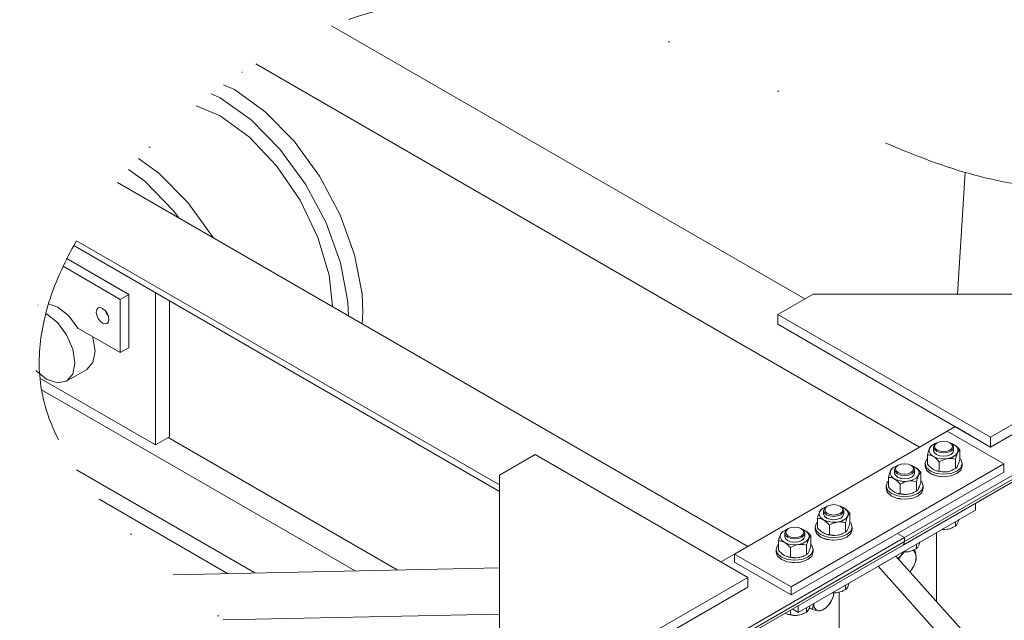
# Model space of a CAD drawing. Header units: millimetres. Extents: x -1413 to 6997, y -739331 to -733391.
# Tile 11 of 47: x 1162 to 2144, y -734498 to -733899. Entities that reach past the tile are written whole.
import ezdxf

# ---------------------------------------------------------------- set-up
doc = ezdxf.new("R2010")
doc.units = ezdxf.units.MM
doc.header["$MEASUREMENT"] = 0
doc.linetypes.add('DGN Style 6', pattern=[565.640967, 0.297393, -118.957091, 208.174909, -118.957091, 0.297393, -118.957091])
doc.layers.add('ENG STEEL', color=5, linetype='Continuous', lineweight=0)
doc.layers.add('Side Slip Cradle Stbd', color=7, linetype='Continuous', lineweight=0)

# ---------------------------------------------------------------- blocks, each defined once
blk = doc.blocks.new('*U59')
at = {"color": 7, "linetype": 'Continuous', "lineweight": 0}
for p, q in [((-773.46, 1917.01), (-755.78, 1927.21)), ((-755.78, 1927.21), (-670.57, 1832.14)), ((-688.25, 1821.93), (-773.46, 1917.01)), ((-812.35, 1891.11), (-812.35, 1774.11))]:
    blk.add_line(p, q, dxfattribs=at)
at = {"color": 7, "linetype": 'Continuous', "lineweight": 0, "flags": 128}
blk.add_lwpolyline([(-812.35, 1832.13), (-812.35, 1871.35), (-812.35, 1872.66), (-812.35, 1873.7), (-812.35, 1874.34), (-812.35, 1879.24), (-812.35, 1884.14), (-812.35, 1884.78), (-812.35, 1885.82), (-812.35, 1887.13), (-812.35, 1888.4), (-812.35, 1889.29), (-812.35, 1891.11)], dxfattribs=at)
at = {"color": 1, "linetype": 'DGN Style 6', "lineweight": 0}
blk.add_spline([(-101.84, 1997.37), (-300.02, 2340.61), (-550.42, 2295.62), (-905.48, 2406.73), (-1276.44, 2470.14), (-1608.31, 2096.79), (-1372.14, 1811.15), (-1123.01, 1398.13)], degree=3, dxfattribs=at)
at = {"layer": 'ENG STEEL', "color": 252, "linetype": 'Continuous', "lineweight": 0}
for p, q in [((-722.08, 2034.71), (-722.81, 2032.9)), ((-722.08, 2034.71), (-722.52, 2031.82)), ((-722.08, 2034.71), (-719.96, 2037.33)), ((-720.72, 2036.87), (-719.91, 2037.55)), ((-719.91, 2037.55), (-717.75, 2038.61)), ((-715.36, 2039.68), (-716.36, 2039.41)), ((-711.5, 2041.42), (-708.05, 2041.82)), ((-698.05, 2035.8), (-698.82, 2033.59)), ((-694.03, 2030.37), (-693.59, 2033.25)), ((-693.95, 2035.45), (-691.86, 2033.21)), ((-691.86, 2033.21), (-691.86, 2023.81)), ((-724.25, 2028.2), (-724.25, 2018.8)), ((-722.72, 2028.11), (-724.25, 2028.2)), ((-714.6, 2023.7), (-714.48, 2023.59)), ((-712.39, 2021.35), (-714.48, 2023.59)), ((-712.39, 2021.35), (-709.38, 2022.89)), ((-704.3, 2024.44), (-709.29, 2024.19)), ((-704.3, 2024.44), (-699.75, 2025.66)), ((-701.56, 2024.64), (-704.3, 2024.44)), ((-698.82, 2030.33), (-700.98, 2028.46)), ((-698.05, 2032.54), (-698.09, 2032.42)), ((-696.2, 2014.46), (-696.2, 2023.86)), ((-694.3, 2029.75), (-694.03, 2030.37)), ((-694.03, 2030.37), (-693.3, 2031.73)), ((-692.66, 2021.08), (-691.86, 2023.81)), ((-690.96, 2023.56), (-691.86, 2024.34)), ((-760.97, 2012.25), (-758.86, 2014.88)), ((-759.61, 2014.42), (-758.8, 2015.09)), ((-758.8, 2015.09), (-756.64, 2016.16)), ((-754.25, 2017.23), (-755.25, 2016.96)), ((-750.39, 2018.97), (-746.95, 2019.36)), ((-736.95, 2013.35), (-737.71, 2011.14)), ((-732.84, 2012.99), (-730.75, 2010.76)), ((-718.53, 2013.67), (-718.32, 2013.55)), ((-718.32, 2013.55), (-718.32, 2013.55)), ((-718.32, 2013.55), (-718.32, 2013.55)), ((-712.39, 2021.35), (-712.39, 2011.96)), ((-699.75, 2012.6), (-698.36, 2013.4)), ((-699.19, 2012.99), (-696.2, 2014.46)), ((-699.19, 2012.99), (-699.18, 2012.99)), ((-696.2, 2014.46), (-695.39, 2015.14)), ((-763.14, 2005.74), (-763.14, 1996.35)), ((-761.61, 2005.65), (-763.14, 2005.74)), ((-760.97, 2012.25), (-761.7, 2010.45)), ((-760.97, 2012.25), (-761.41, 2009.37)), ((-743.19, 2001.99), (-738.64, 2003.21)), ((-737.71, 2007.87), (-739.87, 2006)), ((-733.19, 2007.3), (-732.92, 2007.91)), ((-732.92, 2007.91), (-732.48, 2010.8)), ((-732.92, 2007.91), (-732.19, 2009.27)), ((-730.75, 2010.76), (-730.75, 2001.36)), ((-714.48, 2012.13), (-712.39, 2011.96)), ((-714.22, 2011.89), (-714.22, 2011.88)), ((-709.18, 2011.32), (-706.36, 2011.19)), ((-699.75, 2012.6), (-701.56, 2012.02)), ((-700.97, 2007.16), (-694.97, 2009.47)), ((-753.5, 2001.25), (-753.37, 2001.14)), ((-751.28, 1998.9), (-753.37, 2001.14)), ((-751.28, 1998.9), (-748.27, 2000.43)), ((-751.28, 1998.9), (-751.28, 1989.5)), ((-743.19, 2001.99), (-748.18, 2001.73)), ((-740.45, 2002.19), (-743.19, 2001.99)), ((-735.09, 1992.01), (-735.09, 2001.41)), ((-731.55, 1998.63), (-730.75, 2001.36)), ((-729.85, 2001.11), (-730.75, 2001.88)), ((-757.42, 1991.21), (-757.21, 1991.09)), ((-757.21, 1991.09), (-757.21, 1991.09)), ((-757.21, 1991.09), (-757.21, 1991.09)), ((-753.37, 1989.68), (-751.28, 1989.5)), ((-753.11, 1989.43), (-753.11, 1989.43)), ((-748.07, 1988.87), (-745.25, 1988.73)), ((-738.64, 1990.14), (-740.45, 1989.57)), ((-739.87, 1984.7), (-733.86, 1987.02)), ((-738.64, 1990.14), (-737.25, 1990.95)), ((-738.08, 1990.54), (-735.09, 1992.01)), ((-738.08, 1990.54), (-738.08, 1990.54)), ((-735.09, 1992.01), (-734.28, 1992.69)), ((-831.68, 1971.43), (-829.57, 1974.05)), ((-826.84, 1975.62), (-829.51, 1974.27)), ((-825.96, 1976.14), (-824.96, 1976.4)), ((-814.21, 1978.14), (-811.29, 1977.02)), ((-833.04, 1967.73), (-833.85, 1964.92)), ((-833.85, 1964.92), (-833.85, 1955.52)), ((-832.32, 1964.83), (-833.85, 1964.92)), ((-832.99, 1967.91), (-833.04, 1967.73)), ((-831.65, 1964.68), (-832.32, 1964.83)), ((-832.12, 1968.55), (-831.68, 1971.43)), ((-830.8, 1965.7), (-832.12, 1968.55)), ((-831.68, 1971.43), (-830.95, 1972.79)), ((-813.83, 1963.93), (-810.58, 1965.18)), ((-807.66, 1972.53), (-808.42, 1970.32)), ((-807.7, 1969.14), (-808.42, 1967.05)), ((-803.63, 1967.09), (-805.75, 1964.47)), ((-804.37, 1965.28), (-803.63, 1967.09)), ((-803.67, 1972.28), (-803.55, 1972.17)), ((-803.63, 1967.09), (-803.19, 1969.97)), ((-803.55, 1972.17), (-801.46, 1969.93)), ((-801.46, 1969.93), (-802.27, 1969.25)), ((-801.46, 1969.93), (-801.46, 1960.53)), ((-832.32, 1953.85), (-833.85, 1955.52)), ((-824.08, 1960.31), (-821.99, 1958.08)), ((-821.99, 1958.08), (-821.99, 1948.68)), ((-813.9, 1961.16), (-818.89, 1960.91)), ((-813.9, 1961.16), (-816.64, 1960.51)), ((-812.88, 1961.29), (-813.9, 1961.16)), ((-805.8, 1951.18), (-805.8, 1960.58)), ((-802.32, 1957.54), (-803.08, 1955.35)), ((-702.23, 1954.47), (-699.41, 1955.47)), ((-699.22, 1955.57), (-699.41, 1955.47)), ((-696.2, 1957.11), (-696.2, 1961.61)), ((-695.4, 1957.82), (-696.2, 1957.11)), ((-692.67, 1963.65), (-692.67, 1963.65)), ((-871.93, 1945.27), (-872.74, 1942.47)), ((-871.88, 1945.46), (-871.93, 1945.27)), ((-871.01, 1946.09), (-870.57, 1948.98)), ((-869.69, 1943.25), (-871.01, 1946.09)), ((-870.57, 1948.98), (-868.46, 1951.6)), ((-870.57, 1948.98), (-869.84, 1950.33)), ((-865.73, 1953.17), (-868.4, 1951.82)), ((-864.85, 1953.68), (-863.85, 1953.95)), ((-859.99, 1946.09), (-862.91, 1947.21)), ((-846.55, 1950.07), (-847.31, 1947.86)), ((-846.59, 1946.69), (-847.31, 1944.6)), ((-842.52, 1944.64), (-844.64, 1942.01)), ((-843.26, 1942.83), (-842.52, 1944.64)), ((-842.56, 1949.83), (-842.44, 1949.72)), ((-842.52, 1944.64), (-842.08, 1947.52)), ((-842.44, 1949.72), (-840.35, 1947.48)), ((-840.35, 1947.48), (-841.16, 1946.8)), ((-840.35, 1947.48), (-840.35, 1938.08)), ((-824.74, 1946.33), (-830.74, 1948.64)), ((-826.13, 1949.41), (-827.92, 1950.27)), ((-827.92, 1950.27), (-827.92, 1950.27)), ((-819.01, 1948.13), (-821.99, 1948.68)), ((-818.89, 1947.84), (-818.89, 1947.84)), ((-813.9, 1948.1), (-813.9, 1948.1)), ((-808.46, 1949.83), (-809.35, 1949.32)), ((-805.8, 1951.18), (-808.82, 1949.65)), ((-808.82, 1949.65), (-808.82, 1949.65)), ((-805, 1951.9), (-805.8, 1951.18)), ((-805, 1951.9), (-805, 1951.9)), ((-800.56, 1949.66), (-804.57, 1946.19)), ((-704.3, 1954.02), (-707.04, 1953.82)), ((-872.74, 1942.47), (-872.74, 1933.07)), ((-871.22, 1942.38), (-872.74, 1942.47)), ((-870.54, 1942.22), (-871.22, 1942.38)), ((-862.97, 1937.86), (-860.89, 1935.62)), ((-860.89, 1935.62), (-860.89, 1926.23)), ((-852.79, 1938.71), (-857.78, 1938.45)), ((-852.79, 1938.71), (-855.53, 1938.06)), ((-851.77, 1938.83), (-852.79, 1938.71)), ((-852.72, 1941.47), (-849.48, 1942.72)), ((-844.69, 1928.73), (-844.69, 1938.13)), ((-841.21, 1935.09), (-841.97, 1932.89)), ((-735.09, 1934.65), (-735.09, 1939.16)), ((-732.92, 1937.5), (-733.65, 1936.14)), ((-731.56, 1941.2), (-731.61, 1941.01)), ((-731.56, 1941.2), (-731.56, 1941.2)), ((-871.22, 1931.4), (-872.74, 1933.07)), ((-863.63, 1923.87), (-869.63, 1926.19)), ((-865.02, 1926.96), (-866.81, 1927.81)), ((-866.81, 1927.81), (-866.81, 1927.81)), ((-857.9, 1925.68), (-860.89, 1926.23)), ((-857.78, 1925.39), (-857.78, 1925.39)), ((-852.79, 1925.64), (-852.8, 1925.64)), ((-847.35, 1927.38), (-848.24, 1926.86)), ((-844.69, 1928.73), (-847.71, 1927.2)), ((-847.71, 1927.2), (-847.71, 1927.2)), ((-843.89, 1929.45), (-844.69, 1928.73)), ((-843.89, 1929.45), (-843.89, 1929.45)), ((-839.45, 1927.2), (-843.47, 1923.74)), ((-750.75, 1927.62), (-747.42, 1930.95)), ((-747.42, 1930.95), (-746.72, 1931.35)), ((-743.19, 1931.57), (-745.93, 1931.37)), ((-741.12, 1932.02), (-738.3, 1933.02)), ((-738.11, 1933.12), (-738.3, 1933.02)), ((-736.86, 1933.76), (-736.25, 1931.85)), ((-736.25, 1931.85), (-736.05, 1930.95)), ((-735.35, 1926.25), (-735.96, 1929.92)), ((-735.96, 1921.86), (-735.35, 1926.25)), ((-740.48, 1913.02), (-737.76, 1917.21)), ((-741.84, 1911.66), (-740.48, 1913.02)), ((-740.48, 1913.02), (-741.8, 1911.61)), ((-805.8, 1898.34), (-805.8, 1893.83)), ((-803.63, 1896.67), (-803.9, 1896.11)), ((-818.98, 1890.72), (-818.98, 1890.73)), ((-817.9, 1887.52), (-817.48, 1890.52)), ((-805.8, 1893.83), (-808.79, 1892.36)), ((-808.79, 1892.36), (-808.79, 1892.36)), ((-844.69, 1875.88), (-844.69, 1871.38)), ((-841.96, 1875.6), (-839.41, 1874.12)), ((-839.41, 1874.12), (-838.52, 1876.02)), ((-838.52, 1876.02), (-838.48, 1876.14)), ((-863.08, 1869.11), (-864.66, 1869.48)), ((-862.71, 1868.8), (-862.71, 1868.8)), ((-862.41, 1868.96), (-860.89, 1868.87)), ((-860.89, 1873.33), (-860.89, 1868.87)), ((-857.87, 1868.27), (-860.89, 1868.87)), ((-844.69, 1871.38), (-847.68, 1869.91)), ((-847.68, 1869.91), (-847.68, 1869.91)), ((-842.52, 1874.22), (-842.79, 1873.66)), ((-835.41, 1873.8), (-832.69, 1872.75)), ((-832.69, 1872.75), (-833.36, 1872.82)), ((-832.69, 1872.75), (-829.36, 1873.26)), ((-829.14, 1873.2), (-830.16, 1872.87)), ((-830.16, 1872.87), (-830.16, 1872.87)), ((-826.64, 1874.84), (-829.14, 1873.2))]:
    blk.add_line(p, q, dxfattribs=at)
at = {"layer": 'ENG STEEL', "color": 252, "linetype": 'Continuous', "lineweight": 0, "flags": 128}
for points in [[(-724.25, 2028.2), (-723.45, 2030.93), (-723.21, 2031.75), (-722.81, 2032.9)], [(-720.71, 2036.87), (-720.72, 2036.87), (-720.77, 2036.83), (-721.52, 2035.77), (-721.81, 2035.26), (-722.08, 2034.71)], [(-715.27, 2039.76), (-716.36, 2039.41), (-719.96, 2037.33), (-720.72, 2036.87)], [(-711.5, 2041.42), (-714.42, 2040.29), (-715.13, 2039.89), (-717.29, 2038.01), (-718.05, 2035.8), (-718.05, 2032.54)], [(-718.05, 2035.8), (-717.29, 2033.59), (-715.13, 2031.72), (-711.88, 2030.47), (-708.05, 2030.03), (-704.23, 2030.47), (-700.98, 2031.72), (-698.82, 2033.59)], [(-714.42, 2040.29), (-716.37, 2038.61), (-717.05, 2036.62), (-716.37, 2034.63), (-714.42, 2032.95), (-711.5, 2031.82), (-708.05, 2031.42), (-704.61, 2031.82), (-701.69, 2032.95), (-699.74, 2034.63), (-699.05, 2036.62), (-699.74, 2038.61), (-701.69, 2040.29)], [(-698.05, 2032.54), (-698.05, 2035.8), (-698.82, 2038.01), (-700.98, 2039.89), (-701.69, 2040.29), (-704.61, 2041.42), (-708.05, 2041.82)], [(-693.95, 2035.45), (-694.07, 2035.55), (-696, 2037.25), (-697.79, 2038.46), (-697.99, 2038.58), (-699.94, 2039.45), (-700.84, 2039.76)], [(-700.71, 2039.65), (-697.79, 2038.46), (-694.91, 2036.1), (-693.59, 2033.25)], [(-691.86, 2033.21), (-692.66, 2032.49), (-692.9, 2032.28), (-693.3, 2031.73)], [(-724.25, 2024.34), (-725.15, 2023.56), (-726.55, 2019.47), (-726.55, 2017.02), (-725.15, 2012.94), (-721.14, 2009.47), (-715.13, 2007.16), (-708.05, 2006.34), (-700.97, 2007.16)], [(-722.72, 2028.11), (-722.05, 2027.96), (-720.61, 2027.64), (-718.53, 2026.73), (-718.32, 2026.61), (-721.2, 2028.98), (-722.52, 2031.82)], [(-714.6, 2023.7), (-716.22, 2025.15), (-718.32, 2026.61), (-714.22, 2024.95), (-709.29, 2024.19)], [(-718.05, 2032.54), (-718.05, 2032.54), (-717.29, 2030.33), (-715.13, 2028.46), (-711.88, 2027.2), (-708.05, 2026.76), (-704.23, 2027.2), (-700.98, 2028.46)], [(-698.09, 2032.42), (-698.82, 2030.33), (-698.93, 2030.23), (-700.98, 2028.46), (-701.15, 2028.39), (-704.23, 2027.2), (-704.43, 2027.18), (-708.05, 2026.76), (-708.25, 2026.79), (-711.88, 2027.2), (-712.05, 2027.27), (-715.13, 2028.46), (-715.24, 2028.55), (-717.29, 2030.33), (-717.33, 2030.44), (-718.05, 2032.54), (-718.05, 2032.54)], [(-704.3, 2024.44), (-705.31, 2024.25), (-706.36, 2023.99), (-709.18, 2022.99), (-709.38, 2022.89)], [(-694.3, 2029.75), (-694.58, 2029.05), (-695.34, 2026.85), (-695.39, 2026.67), (-696.2, 2023.86), (-699.19, 2024.41), (-700.09, 2024.57), (-701.56, 2024.64)], [(-694.03, 2030.37), (-696.14, 2027.74), (-699.75, 2025.66)], [(-698.82, 2030.33), (-698.05, 2032.54), (-698.05, 2032.54)], [(-694.97, 2009.47), (-690.96, 2012.94), (-689.55, 2017.02), (-689.55, 2019.47), (-690.96, 2023.56)], [(-759.6, 2014.42), (-759.61, 2014.42), (-759.66, 2014.37), (-760.42, 2013.32), (-760.7, 2012.81), (-760.97, 2012.25)], [(-754.17, 2017.3), (-755.25, 2016.96), (-758.86, 2014.88), (-759.61, 2014.42)], [(-750.39, 2018.97), (-753.31, 2017.84), (-754.02, 2017.43), (-756.18, 2015.56), (-756.95, 2013.35), (-756.95, 2010.08)], [(-756.95, 2013.35), (-756.18, 2011.14), (-754.02, 2009.27), (-750.77, 2008.02), (-746.95, 2007.58), (-743.12, 2008.02), (-739.87, 2009.27), (-737.71, 2011.14)], [(-753.31, 2017.84), (-755.26, 2016.15), (-755.95, 2014.17), (-755.26, 2012.18), (-753.31, 2010.49), (-750.39, 2009.37), (-746.95, 2008.97), (-743.5, 2009.37), (-740.58, 2010.49), (-738.63, 2012.18), (-737.95, 2014.17), (-738.63, 2016.15), (-740.58, 2017.84)], [(-736.95, 2010.08), (-736.95, 2013.35), (-737.71, 2015.56), (-739.87, 2017.43), (-740.58, 2017.84), (-743.5, 2018.97), (-746.95, 2019.36)], [(-732.84, 2012.99), (-732.96, 2013.1), (-734.89, 2014.8), (-736.68, 2016.01), (-736.88, 2016.13), (-738.83, 2016.99), (-739.73, 2017.31)], [(-739.6, 2017.19), (-736.68, 2016.01), (-733.8, 2013.64), (-732.48, 2010.8)], [(-726.55, 2019.47), (-725.15, 2015.39), (-721.14, 2011.92), (-715.13, 2009.61), (-708.05, 2008.79), (-700.97, 2009.61), (-694.97, 2011.92), (-690.96, 2015.39), (-689.55, 2019.47)], [(-718.53, 2013.67), (-720.61, 2015.16), (-722.05, 2016.5), (-722.72, 2017.13), (-724.25, 2018.8)], [(-701.56, 2012.02), (-701.56, 2012.02), (-704.3, 2011.38), (-705.31, 2011.25), (-706.36, 2011.19), (-709.29, 2011.12), (-714.22, 2011.88), (-716.22, 2012.58), (-718.32, 2013.55)], [(-699.19, 2012.99), (-700.09, 2012.55), (-701.56, 2012.02)], [(-699.75, 2012.6), (-699.75, 2012.6), (-698.36, 2013.4)], [(-692.66, 2021.08), (-692.9, 2020.26), (-693.3, 2019.11), (-694.03, 2017.3), (-694.3, 2016.75), (-694.58, 2016.24), (-695.34, 2015.18), (-695.39, 2015.14)], [(-763.14, 2005.74), (-762.34, 2008.48), (-762.1, 2009.3), (-761.7, 2010.45)], [(-761.61, 2005.65), (-760.94, 2005.51), (-759.5, 2005.19), (-757.42, 2004.27), (-757.21, 2004.16), (-760.09, 2006.53), (-761.41, 2009.37)], [(-753.5, 2001.25), (-755.11, 2002.7), (-757.21, 2004.16), (-753.11, 2002.49), (-748.18, 2001.73)], [(-756.95, 2010.08), (-756.95, 2010.08), (-756.18, 2007.87), (-754.02, 2006), (-750.77, 2004.75), (-746.95, 2004.31), (-743.12, 2004.75), (-739.87, 2006)], [(-756.95, 2010.08), (-756.95, 2010.08), (-756.22, 2007.99), (-756.18, 2007.87), (-754.13, 2006.1), (-754.02, 2006), (-750.94, 2004.81), (-750.77, 2004.75), (-747.14, 2004.33), (-746.95, 2004.31), (-743.32, 2004.73)], [(-743.32, 2004.73), (-743.12, 2004.75), (-740.04, 2005.94), (-739.87, 2006), (-737.82, 2007.78), (-737.71, 2007.87), (-736.98, 2009.97), (-736.95, 2010.08), (-736.95, 2010.08)], [(-733.19, 2007.3), (-733.47, 2006.59), (-734.23, 2004.4), (-734.28, 2004.21), (-735.09, 2001.41), (-738.08, 2001.95), (-738.98, 2002.12), (-740.45, 2002.19)], [(-732.92, 2007.91), (-735.03, 2005.29), (-738.64, 2003.21)], [(-737.71, 2007.87), (-736.95, 2010.08), (-736.95, 2010.08)], [(-730.75, 2010.76), (-731.55, 2010.04), (-731.79, 2009.82), (-732.19, 2009.27)], [(-714.48, 2012.13), (-714.6, 2012.16), (-716.22, 2012.58)], [(-714.22, 2011.89), (-714.22, 2011.88), (-713.57, 2011.78), (-711.64, 2011.48), (-709.29, 2011.12), (-709.28, 2011.12)], [(-709.18, 2011.32), (-709.38, 2011.36), (-712.39, 2011.96)], [(-763.14, 2001.88), (-764.04, 2001.11), (-765.45, 1997.02), (-765.45, 1994.57), (-764.04, 1990.48), (-760.03, 1987.02), (-754.02, 1984.7), (-746.95, 1983.89), (-739.87, 1984.7)], [(-765.45, 1997.02), (-764.04, 1992.93), (-760.03, 1989.47), (-754.02, 1987.15), (-746.95, 1986.34), (-739.87, 1987.15), (-733.86, 1989.47), (-729.85, 1992.93), (-728.45, 1997.02)], [(-757.42, 1991.21), (-759.5, 1992.7), (-760.94, 1994.05), (-761.61, 1994.68), (-763.14, 1996.35)], [(-743.19, 2001.99), (-744.2, 2001.8), (-745.25, 2001.54), (-748.07, 2000.53), (-748.27, 2000.43)], [(-731.55, 1998.63), (-731.79, 1997.8), (-732.19, 1996.66), (-732.92, 1994.85), (-733.19, 1994.29), (-733.47, 1993.79), (-734.23, 1992.73), (-734.28, 1992.69)], [(-733.86, 1987.02), (-729.85, 1990.48), (-728.45, 1994.57), (-728.45, 1997.02), (-729.85, 2001.11)], [(-740.45, 1989.57), (-740.45, 1989.57), (-743.19, 1988.92), (-744.2, 1988.8), (-745.25, 1988.73), (-748.18, 1988.67), (-753.11, 1989.43), (-755.11, 1990.12), (-757.21, 1991.09)], [(-753.37, 1989.68), (-753.5, 1989.71), (-755.11, 1990.12)], [(-753.11, 1989.43), (-753.11, 1989.43), (-752.46, 1989.33), (-750.53, 1989.03), (-748.18, 1988.67), (-748.18, 1988.67)], [(-748.07, 1988.87), (-748.27, 1988.9), (-751.28, 1989.5)], [(-738.08, 1990.54), (-738.98, 1990.1), (-740.45, 1989.57)], [(-738.65, 1990.14), (-738.64, 1990.14), (-737.25, 1990.95)], [(-830.95, 1972.79), (-830.55, 1973.34), (-830.31, 1973.55), (-829.51, 1974.27)], [(-824.89, 1976.47), (-825.96, 1976.14), (-829.57, 1974.05), (-830.31, 1973.55), (-830.31, 1973.55)], [(-814.21, 1978.14), (-817.66, 1978.54), (-821.1, 1978.14), (-824.02, 1977.02), (-824.73, 1976.61), (-826.89, 1974.73), (-827.66, 1972.53), (-827.66, 1969.26)], [(-824.02, 1977.02), (-825.97, 1975.33), (-826.66, 1973.34), (-825.97, 1971.35), (-824.02, 1969.67), (-821.1, 1968.54), (-817.66, 1968.15), (-814.21, 1968.54), (-811.29, 1969.67), (-809.34, 1971.35), (-808.66, 1973.34), (-809.34, 1975.33), (-811.29, 1977.02)], [(-807.66, 1969.26), (-807.66, 1972.53), (-808.42, 1974.73), (-810.58, 1976.61), (-811.29, 1977.02)], [(-803.67, 1972.28), (-805.29, 1973.73), (-807.39, 1975.19), (-807.59, 1975.3), (-809.68, 1976.22), (-810.44, 1976.48)], [(-810.31, 1976.37), (-807.39, 1975.19), (-804.51, 1972.82), (-803.19, 1969.97)], [(-831.68, 1971.43), (-831.95, 1970.81), (-832.23, 1970.11), (-832.99, 1967.91)], [(-830.8, 1965.7), (-827.92, 1963.33), (-828.13, 1963.45), (-830.07, 1964.32), (-831.65, 1964.68)], [(-827.66, 1972.53), (-826.89, 1970.32), (-824.73, 1968.44), (-821.48, 1967.19), (-817.66, 1966.75), (-813.83, 1967.19), (-810.58, 1968.44), (-808.42, 1970.32)], [(-827.66, 1969.26), (-827.66, 1969.26), (-826.89, 1967.05), (-824.73, 1965.18), (-821.48, 1963.93), (-817.66, 1963.49), (-813.83, 1963.93)], [(-814.03, 1963.9), (-817.66, 1963.49), (-817.85, 1963.51), (-821.48, 1963.93), (-821.65, 1963.99), (-824.73, 1965.18), (-824.84, 1965.27), (-826.89, 1967.05), (-826.93, 1967.16), (-827.66, 1969.26), (-827.66, 1969.26)], [(-808.42, 1967.05), (-808.53, 1966.95), (-810.58, 1965.18), (-810.75, 1965.11), (-813.83, 1963.93), (-814.03, 1963.9)], [(-805.75, 1964.47), (-809.35, 1962.38), (-813.9, 1961.16)], [(-804.37, 1965.28), (-804.76, 1964.14), (-805, 1963.31), (-805.8, 1960.58), (-808.82, 1961.18), (-809.02, 1961.22), (-811.83, 1961.35), (-812.88, 1961.29)], [(-810.58, 1965.18), (-808.42, 1967.05), (-807.66, 1969.26), (-807.66, 1969.26)], [(-807.66, 1969.26), (-807.66, 1969.26), (-807.7, 1969.14)], [(-802.27, 1969.25), (-802.32, 1969.21), (-803.08, 1968.15), (-803.36, 1967.65), (-803.63, 1967.09)], [(-850.18, 1954.56), (-853.1, 1955.69), (-856.55, 1956.08), (-859.99, 1955.69), (-862.91, 1954.56), (-863.62, 1954.15), (-865.79, 1952.28), (-866.55, 1950.07), (-866.55, 1946.81)], [(-862.91, 1954.56), (-864.86, 1952.88), (-865.55, 1950.89), (-864.86, 1948.9), (-862.91, 1947.21)], [(-859.99, 1946.09), (-856.55, 1945.69), (-853.1, 1946.09), (-850.18, 1947.21), (-848.23, 1948.9), (-847.55, 1950.89), (-848.23, 1952.88), (-850.18, 1954.56)], [(-846.55, 1946.81), (-846.55, 1950.07), (-847.31, 1952.28), (-849.48, 1954.15), (-850.18, 1954.56)], [(-833.85, 1961.06), (-834.75, 1960.28), (-836.16, 1956.2), (-836.16, 1953.75), (-834.75, 1949.66), (-830.74, 1946.19), (-824.74, 1943.88), (-817.66, 1943.06), (-810.58, 1943.88), (-804.57, 1946.19)], [(-836.16, 1956.2), (-834.75, 1952.11), (-830.74, 1948.64)], [(-818.89, 1960.91), (-823.82, 1961.67), (-827.92, 1963.33), (-826.13, 1962.12), (-824.21, 1960.42), (-824.08, 1960.31)], [(-824.74, 1946.33), (-817.66, 1945.51), (-810.58, 1946.33), (-804.57, 1948.64), (-800.56, 1952.11), (-799.16, 1956.2)], [(-816.64, 1960.51), (-818.11, 1959.99), (-819.01, 1959.55), (-821.99, 1958.08)], [(-803.08, 1955.35), (-803.36, 1954.64), (-803.63, 1954.03), (-804.37, 1952.67), (-804.76, 1952.12), (-805, 1951.9), (-805, 1951.9)], [(-801.46, 1960.53), (-802.27, 1957.73), (-802.32, 1957.54)], [(-800.56, 1949.66), (-799.16, 1953.75), (-799.16, 1956.2), (-800.56, 1960.28), (-801.46, 1961.06)], [(-704.3, 1954.02), (-703.28, 1954.21), (-702.23, 1954.47), (-699.75, 1955.24), (-698.86, 1955.76)], [(-699.21, 1955.58), (-699.22, 1955.57), (-696.2, 1957.11)], [(-695.4, 1957.82), (-695.4, 1957.82), (-695.16, 1958.04), (-694.76, 1958.59), (-694.03, 1959.95), (-693.76, 1960.57), (-693.48, 1961.27), (-692.72, 1963.47), (-692.67, 1963.65)], [(-870.57, 1948.98), (-870.84, 1948.36), (-871.12, 1947.65), (-871.88, 1945.46)], [(-869.84, 1950.33), (-869.44, 1950.88), (-869.2, 1951.1), (-868.4, 1951.82)], [(-863.78, 1954.02), (-864.85, 1953.68), (-868.46, 1951.6), (-869.2, 1951.1), (-869.2, 1951.1)], [(-866.55, 1950.07), (-865.79, 1947.86), (-863.62, 1945.99), (-860.37, 1944.74), (-856.55, 1944.3), (-852.72, 1944.74), (-849.48, 1945.99), (-847.31, 1947.86)], [(-866.55, 1946.81), (-866.55, 1946.81), (-865.79, 1944.6), (-863.62, 1942.72), (-860.37, 1941.47), (-856.55, 1941.03), (-852.72, 1941.47)], [(-852.72, 1941.47), (-852.92, 1941.45), (-856.55, 1941.03), (-856.74, 1941.05), (-860.37, 1941.47), (-860.54, 1941.54), (-863.62, 1942.72), (-863.73, 1942.82), (-865.79, 1944.6), (-865.82, 1944.71), (-866.55, 1946.81), (-866.55, 1946.81)], [(-847.31, 1944.6), (-847.42, 1944.5), (-849.48, 1942.72), (-849.64, 1942.66), (-852.72, 1941.47)], [(-849.48, 1942.72), (-847.31, 1944.6), (-846.55, 1946.81), (-846.55, 1946.81)], [(-842.56, 1949.83), (-844.18, 1951.27), (-846.28, 1952.73), (-846.48, 1952.85), (-848.57, 1953.76), (-849.33, 1954.03)], [(-849.2, 1953.92), (-846.28, 1952.73), (-843.4, 1950.36), (-842.08, 1947.52)], [(-846.55, 1946.81), (-846.55, 1946.81), (-846.59, 1946.69)], [(-841.16, 1946.8), (-841.21, 1946.76), (-841.97, 1945.7), (-842.25, 1945.19), (-842.52, 1944.64)], [(-827.92, 1950.27), (-828.13, 1950.39), (-830.07, 1951.76), (-831.65, 1953.23), (-832.32, 1953.85)], [(-809.35, 1949.32), (-811.83, 1948.55), (-812.88, 1948.29), (-813.9, 1948.1), (-816.64, 1947.9), (-818.89, 1947.84), (-823.82, 1948.61), (-826.13, 1949.41)], [(-821.99, 1948.68), (-824.08, 1948.85), (-824.21, 1948.89), (-826.13, 1949.41)], [(-823.82, 1948.61), (-823.82, 1948.61), (-823.17, 1948.51), (-819.58, 1947.95), (-818.89, 1947.84), (-818.89, 1947.84)], [(-816.64, 1947.9), (-818.11, 1947.97), (-819.01, 1948.13)], [(-808.82, 1949.65), (-809.02, 1949.55), (-811.83, 1948.55)], [(-809.36, 1949.32), (-809.35, 1949.32), (-808.91, 1949.58), (-808.46, 1949.83)], [(-709.69, 1953.83), (-709.29, 1953.77), (-709.66, 1953.84)], [(-707.04, 1953.82), (-709.29, 1953.77), (-709.34, 1953.78)], [(-709.32, 1954.04), (-708.51, 1953.89), (-707.04, 1953.82)], [(-872.74, 1938.6), (-873.64, 1937.83), (-875.05, 1933.74), (-875.05, 1931.29), (-873.64, 1927.2), (-869.63, 1923.74), (-863.63, 1921.42), (-856.55, 1920.61), (-849.47, 1921.42), (-843.47, 1923.74)], [(-869.69, 1943.25), (-866.81, 1940.88), (-867.02, 1940.99), (-868.96, 1941.86), (-870.54, 1942.22)], [(-857.78, 1938.45), (-862.71, 1939.22), (-866.81, 1940.88), (-865.02, 1939.67), (-863.1, 1937.97), (-862.97, 1937.86)], [(-855.53, 1938.06), (-857, 1937.54), (-857.9, 1937.09), (-860.89, 1935.62)], [(-844.64, 1942.01), (-848.24, 1939.93), (-852.79, 1938.71)], [(-843.26, 1942.83), (-843.65, 1941.68), (-843.89, 1940.86), (-844.69, 1938.13), (-847.71, 1938.73), (-847.91, 1938.77), (-850.72, 1938.9), (-851.77, 1938.83)], [(-840.35, 1938.08), (-841.16, 1935.27), (-841.21, 1935.09)], [(-839.45, 1927.2), (-838.05, 1931.29), (-838.05, 1933.74), (-839.45, 1937.83), (-840.35, 1938.6)], [(-738.11, 1933.12), (-738.11, 1933.12), (-735.09, 1934.65), (-734.29, 1935.37), (-734.29, 1935.37)], [(-733.65, 1936.14), (-734.05, 1935.59), (-734.29, 1935.37), (-734.29, 1935.37)], [(-732.92, 1937.5), (-732.65, 1938.11), (-732.37, 1938.82), (-731.61, 1941.01)], [(-875.05, 1933.74), (-873.64, 1929.65), (-869.63, 1926.19)], [(-866.81, 1927.81), (-867.02, 1927.93), (-868.96, 1929.31), (-870.54, 1930.78), (-871.22, 1931.4)], [(-848.24, 1926.86), (-850.72, 1926.09), (-851.77, 1925.83), (-852.79, 1925.64), (-855.53, 1925.44), (-857.78, 1925.39), (-862.71, 1926.15), (-865.02, 1926.96)], [(-860.89, 1926.23), (-862.97, 1926.4), (-863.1, 1926.43), (-865.02, 1926.96)], [(-863.63, 1923.87), (-856.55, 1923.06), (-849.47, 1923.87), (-843.47, 1926.19), (-839.45, 1929.65), (-838.05, 1933.74)], [(-862.71, 1926.15), (-862.71, 1926.15), (-862.06, 1926.05), (-858.47, 1925.5), (-857.78, 1925.39), (-857.78, 1925.39)], [(-855.53, 1925.44), (-857, 1925.52), (-857.9, 1925.68)], [(-847.71, 1927.2), (-847.91, 1927.1), (-850.72, 1926.09)], [(-848.25, 1926.86), (-848.24, 1926.86), (-847.8, 1927.12), (-847.35, 1927.38)], [(-841.97, 1932.89), (-842.25, 1932.19), (-842.52, 1931.57), (-843.26, 1930.21), (-843.65, 1929.66), (-843.89, 1929.45), (-843.89, 1929.45)], [(-753.63, 1924.81), (-752.17, 1926.05), (-751.42, 1926.83), (-750.75, 1927.62)], [(-753.01, 1924.12), (-750.75, 1927.62), (-749.21, 1929.89), (-748.53, 1931.2), (-748.48, 1931.36)], [(-748.58, 1931.37), (-748.18, 1931.31), (-748.55, 1931.39)], [(-745.93, 1931.37), (-748.18, 1931.31), (-748.23, 1931.32)], [(-748.21, 1931.59), (-747.4, 1931.44), (-745.93, 1931.37)], [(-737.75, 1933.3), (-738.64, 1932.79), (-741.12, 1932.02), (-742.17, 1931.76), (-743.19, 1931.57)], [(-736.05, 1930.95), (-735.6, 1929.03), (-735.35, 1926.48), (-735.35, 1926.25), (-735.56, 1923.94), (-735.96, 1921.86), (-737.76, 1917.21), (-739.28, 1914.71), (-739.86, 1913.83), (-740.48, 1913.02)], [(-738.6, 1932.81), (-737.76, 1932.49), (-735.96, 1929.92)], [(-804.99, 1894.5), (-804.99, 1894.51), (-804.94, 1894.55), (-804.19, 1895.61), (-803.9, 1896.11)], [(-803.63, 1896.67), (-802.9, 1898.48), (-802.5, 1899.62), (-802.29, 1900.36)], [(-817.4, 1890.52), (-817.44, 1889.93), (-817.9, 1887.52), (-819.7, 1882.87), (-820.88, 1880.95), (-822.42, 1878.67), (-823.09, 1877.89), (-823.84, 1877.11), (-825.75, 1875.35), (-829.36, 1873.26), (-830.16, 1872.87), (-830.47, 1872.77), (-831.15, 1872.7), (-832.69, 1872.75)], [(-819.29, 1890.55), (-818.89, 1890.49), (-818.93, 1890.5)], [(-819.26, 1890.56), (-818.89, 1890.49), (-815.96, 1890.55), (-814.91, 1890.62), (-813.9, 1890.74), (-811.16, 1891.39), (-811.16, 1891.39)], [(-818.98, 1890.72), (-818.78, 1890.69), (-815.96, 1890.55)], [(-811.16, 1891.39), (-809.35, 1891.96), (-807.96, 1892.77)], [(-811.16, 1891.39), (-809.69, 1891.92), (-808.79, 1892.36)], [(-805.8, 1893.83), (-804.99, 1894.51), (-804.99, 1894.5)], [(-842.52, 1874.22), (-841.79, 1876.02), (-841.39, 1877.17), (-841.18, 1877.91)], [(-838.48, 1876.14), (-838.04, 1877.74), (-837.84, 1879.84)], [(-835.41, 1873.8), (-837.21, 1876.37), (-837.79, 1879.87)], [(-825.75, 1875.35), (-822.42, 1878.67), (-819.7, 1882.87)], [(-866.3, 1870.2), (-864.66, 1869.48), (-862.71, 1868.8), (-857.78, 1868.03), (-857.82, 1868.04)], [(-863.08, 1869.11), (-863.08, 1869.11), (-862.41, 1868.96), (-857.78, 1868.03), (-854.86, 1868.1), (-853.81, 1868.16), (-852.79, 1868.29), (-850.05, 1868.94), (-850.05, 1868.94)], [(-857.87, 1868.27), (-857.67, 1868.23), (-854.86, 1868.1)], [(-850.05, 1868.94), (-848.24, 1869.51), (-846.85, 1870.31)], [(-850.05, 1868.94), (-848.58, 1869.46), (-847.68, 1869.91)], [(-844.69, 1871.38), (-843.88, 1872.05), (-843.88, 1872.05)], [(-843.88, 1872.05), (-843.88, 1872.05), (-843.83, 1872.1), (-843.08, 1873.15), (-842.79, 1873.66)], [(-840.63, 1874.83), (-841.75, 1874.44), (-842.38, 1874.56)], [(-833.36, 1872.82), (-834.11, 1872.93), (-836.39, 1873.37), (-836.57, 1873.42), (-839.41, 1874.12)]]:
    blk.add_lwpolyline(points, dxfattribs=at)
at = {"layer": 'Side Slip Cradle Stbd', "color": 7, "linetype": 'Continuous', "lineweight": 0}
for p, q in [((-846.49, 2183.68), (-1318.38, 2456.12)), ((-731.94, 2035.89), (-1394.08, 2418.18)), ((-694.34, 2188.58), (-686.59, 2309.88)), ((-1531.94, 2299.83), (-903.37, 1936.92)), ((-198.98, 2261.95), (-746.95, 1945.58)), ((-197.25, 2259.18), (-746.95, 1941.81)), ((-1572.77, 2241.75), (-1150.86, 1998.16)), ((-1150.86, 1991.69), (-1575.54, 2236.88)), ((-661.23, 2035.89), (-449.1, 2158.37)), ((-1607.72, 2093.16), (-1294.83, 1912.5)), ((-696.59, 2056.3), (-704.52, 2051.73)), ((-696.59, 2056.3), (-704.52, 2051.73)), ((-696.59, 2056.3), (-661.23, 2035.89)), ((-1481.54, 2045.35), (-1252.99, 1913.39)), ((-1572.77, 2013.09), (-1394.85, 1910.37)), ((-1550.34, 1983.85), (-1422.07, 1909.79)), ((-746.95, 1945.58), (-1251.02, 1654.55)), ((-754.02, 1949.66), (-746.95, 1945.58)), ((-746.95, 1945.58), (-754.02, 1949.66)), ((-746.95, 1945.58), (-746.95, 1941.81)), ((-746.95, 1941.81), (-746.95, 1945.58)), ((-746.95, 1941.81), (-1249.31, 1651.77)), ((-747.33, 1939.66), (-746.95, 1941.81)), ((-930.24, 1921.41), (-916.65, 1929.25)), ((-916.65, 1929.25), (-930.24, 1921.41)), ((-1476.26, 1908.64), (-1150.86, 1915.57)), ((-1426.75, 1863.47), (-1150.86, 1869.35))]:
    blk.add_line(p, q, dxfattribs=at)
at = {"layer": 'Side Slip Cradle Stbd', "color": 5, "linetype": 'Continuous', "lineweight": 0}
blk.add_line((-1400.3, 2344.93), (-1429.4, 2366.15), dxfattribs=at)
at = {"layer": 'Side Slip Cradle Stbd', "color": 4, "linetype": 'Continuous', "lineweight": 0}
for p, q in [((-1582.46, 2223.85), (-1520.62, 2188.15)), ((-1529.11, 2183.25), (-1586.18, 2216.21)), ((-1529.11, 2183.25), (-1520.62, 2188.15)), ((-1529.11, 2130.18), (-1529.11, 2183.25)), ((-1520.62, 2188.15), (-1520.62, 2135.08)), ((-1571.56, 2154.69), (-1529.11, 2130.18)), ((-1544.35, 2158.73), (-1546.78, 2159.58)), ((-1542.28, 2159.13), (-1544.35, 2158.73)), ((-1520.62, 2135.08), (-1529.11, 2130.18))]:
    blk.add_line(p, q, dxfattribs=at)
at = {"layer": 'Side Slip Cradle Stbd', "color": 3, "linetype": 'Continuous', "lineweight": 0}
for p, q in [((-1494.1, 2038.1), (-1494.1, 2189.86)), ((-1479.96, 2181.7), (-1479.96, 2046.26)), ((-1287.76, 2158.85), (-1287.13, 2170.52)), ((-1609.26, 2104.58), (-1494.1, 2038.1)), ((-1494.1, 2038.1), (-1479.96, 2046.26)), ((-704.52, 2051.73), (-916.65, 1929.25)), ((-647.95, 2019.07), (-704.52, 2051.73)), ((-860.08, 1896.59), (-647.95, 2019.07)), ((-726.15, 2015.85), (-725.56, 2014.13)), ((-725.56, 2014.13), (-725.45, 2013.81)), ((-647.95, 2010.9), (-647.95, 2019.07)), ((-647.95, 2010.9), (-860.08, 1888.43)), ((-647.95, 2010.9), (-754.02, 1949.66)), ((-724.14, 2012.07), (-724.13, 2012.05)), ((-724.13, 2012.05), (-722.17, 2010.36)), ((-719.99, 2009.03), (-718.08, 2008.29)), ((-718.08, 2008.29), (-717.87, 2008.21)), ((-717.87, 2008.21), (-717.23, 2007.97)), ((-717.23, 2007.97), (-716.29, 2007.6)), ((-716.29, 2007.6), (-715.32, 2007.23)), ((-765.41, 1994.46), (-765.11, 1993.6)), ((-765.11, 1993.6), (-764.78, 1992.65)), ((-764.78, 1992.65), (-764.76, 1992.58)), ((-764.76, 1992.58), (-764.26, 1991.12)), ((-764.26, 1991.12), (-764.2, 1990.96)), ((-764.2, 1990.96), (-764.11, 1990.69)), ((-762.41, 1989.08), (-760.25, 1987.21)), ((-760.25, 1987.21), (-760.03, 1987.02)), ((-760.03, 1987.02), (-756.8, 1985.77)), ((-756.8, 1985.77), (-754.19, 1984.77)), ((-752.05, 1984.48), (-751.7, 1984.44)), ((-751.7, 1984.44), (-750.76, 1984.33)), ((-676.23, 1973.14), (-676.23, 1979.94)), ((-676.23, 1973.14), (-853.01, 1871.08)), ((-754.02, 1949.66), (-860.08, 1888.43)), ((-835.61, 1952.16), (-835.42, 1951.62)), ((-835.42, 1951.62), (-835.32, 1951.33)), ((-835.32, 1951.33), (-834.91, 1950.13)), ((-833.52, 1948.6), (-833.12, 1948.25)), ((-833.12, 1948.25), (-831.25, 1946.64)), ((-831.25, 1946.64), (-830.74, 1946.19)), ((-830.74, 1946.19), (-827.98, 1945.13)), ((-827.98, 1945.13), (-825.89, 1944.32)), ((-825.89, 1944.32), (-824.92, 1943.95)), ((-800.55, 1949.7), (-799.91, 1951.57)), ((-715.13, 1935.37), (-715.13, 1950.69)), ((-823.17, 1943.7), (-822.99, 1943.68)), ((-822.99, 1943.68), (-821.33, 1943.49)), ((-821.33, 1943.49), (-818.76, 1943.19)), ((-715.13, 1881.85), (-715.13, 1935.37)), ((-916.65, 1929.25), (-860.08, 1896.59)), ((-916.65, 1921.09), (-916.65, 1929.25)), ((-860.08, 1888.43), (-916.65, 1921.09)), ((-860.08, 1888.43), (-916.65, 1921.09)), ((-860.08, 1888.43), (-860.08, 1896.59)), ((-853.01, 1877.88), (-853.01, 1871.08)), ((-853.01, 1871.08), (-858.9, 1874.48))]:
    blk.add_line(p, q, dxfattribs=at)
at = {"layer": 'Side Slip Cradle Stbd', "color": 9, "linetype": 'Continuous', "lineweight": 0}
for p, q in [((-1611.33, 2177.48), (-1611.34, 2177.47)), ((-1611.33, 2177.48), (-1611.18, 2177.57)), ((-1570.78, 2154.24), (-1571.13, 2154.04)), ((-1556.68, 2146.1), (-1556.36, 2145.36)), ((-1613.47, 2112.38), (-1602.64, 2103.65))]:
    blk.add_line(p, q, dxfattribs=at)
at = {"layer": 'Side Slip Cradle Stbd', "color": 30, "linetype": 'Continuous', "lineweight": 0}
for p, q in [((-873.36, 2158.37), (-873.36, 2168.16)), ((-661.23, 2035.89), (-661.23, 2045.69)), ((-1150.86, 2007.95), (-1150.86, 1998.16)), ((-903.37, 1905.89), (-903.37, 1896.09)), ((-903.37, 1896.09), (-1115.5, 1773.62))]:
    blk.add_line(p, q, dxfattribs=at)
at = {"layer": 'Side Slip Cradle Stbd', "color": 3, "linetype": 'Continuous', "lineweight": 0, "flags": 128}
for points in [[(-1287.13, 2170.52), (-1288.07, 2188.89), (-1295.46, 2227.79), (-1309.81, 2267.66), (-1330.3, 2306.18), (-1355.72, 2341.12), (-1384.6, 2370.44), (-1415.26, 2392.44), (-1426.06, 2397.16)], [(-1301.5, 2166.78), (-1302.21, 2180.72), (-1309.6, 2219.62), (-1323.96, 2259.49), (-1344.44, 2298.01), (-1369.86, 2332.95), (-1398.74, 2362.27), (-1429.4, 2384.28), (-1438.38, 2388.2)], [(-1436.13, 2244.51), (-1436.36, 2244.94), (-1461.78, 2279.88), (-1490.66, 2309.2), (-1510.84, 2323.68)], [(-1470.62, 2264.42), (-1475.93, 2271.71), (-1504.81, 2301.04), (-1520.95, 2312.62)], [(-1542.25, 2169.45), (-1542.3, 2169.51), (-1542.33, 2169.58)], [(-1562.49, 2113.3), (-1562.49, 2113.3), (-1556.36, 2120.36), (-1554.21, 2131.61), (-1556.36, 2145.35), (-1556.37, 2145.39)], [(-726.55, 2017.02), (-726.55, 2017.02), (-726.15, 2015.85)], [(-725.45, 2013.81), (-725.15, 2012.94), (-724.14, 2012.07)], [(-690.95, 2012.98), (-690.69, 2013.73), (-690.15, 2015.29), (-689.55, 2017.02), (-689.55, 2017.02)], [(-722.17, 2010.36), (-721.14, 2009.47), (-719.99, 2009.03)], [(-715.32, 2007.23), (-715.13, 2007.16), (-713.57, 2006.98)], [(-713.57, 2006.98), (-708.05, 2006.34), (-700.97, 2007.16), (-694.97, 2009.47), (-690.96, 2012.94), (-690.95, 2012.98)], [(-765.45, 1994.57), (-765.45, 1994.57), (-765.41, 1994.46)], [(-750.76, 1984.33), (-746.95, 1983.89), (-739.87, 1984.7), (-733.86, 1987.02), (-729.85, 1990.48), (-728.86, 1993.35)], [(-728.86, 1993.35), (-728.45, 1994.57), (-728.45, 1994.57)], [(-764.11, 1990.69), (-764.04, 1990.48), (-762.41, 1989.08)], [(-754.19, 1984.77), (-754.02, 1984.7), (-752.05, 1984.48)], [(-836.16, 1953.75), (-836.16, 1953.75), (-835.61, 1952.16)], [(-834.91, 1950.13), (-834.75, 1949.66), (-833.52, 1948.6)], [(-814.29, 1943.45), (-810.58, 1943.88), (-804.57, 1946.19), (-800.56, 1949.66), (-800.55, 1949.7)], [(-799.91, 1951.57), (-799.16, 1953.75), (-799.16, 1953.75)], [(-824.92, 1943.95), (-824.74, 1943.88), (-823.17, 1943.7)], [(-818.76, 1943.19), (-817.66, 1943.06), (-814.29, 1943.45)], [(-875.05, 1931.29), (-875.05, 1931.29), (-874.94, 1930.98), (-874.23, 1928.92)], [(-874.23, 1928.92), (-873.65, 1927.24), (-873.64, 1927.2), (-872.51, 1926.23)], [(-872.51, 1926.23), (-869.63, 1923.74), (-863.63, 1921.42), (-860.65, 1921.08), (-857.08, 1920.67), (-856.55, 1920.61), (-853.54, 1920.96), (-850.84, 1921.27), (-849.54, 1921.42)], [(-849.54, 1921.42), (-849.47, 1921.42), (-843.47, 1923.74), (-839.45, 1927.2), (-838.05, 1931.29), (-838.05, 1931.29)]]:
    blk.add_lwpolyline(points, dxfattribs=at)
at = {"layer": 'Side Slip Cradle Stbd', "color": 5, "linetype": 'Continuous', "lineweight": 0, "flags": 128}
for points in [[(-1429.4, 2366.15), (-1453.58, 2376.43)], [(-1317.46, 2176), (-1320.8, 2207.23), (-1332.04, 2245.02), (-1349.9, 2282.23), (-1373.19, 2316.3), (-1400.3, 2344.93)]]:
    blk.add_lwpolyline(points, dxfattribs=at)
at = {"layer": 'Side Slip Cradle Stbd', "color": 7, "linetype": 'Continuous', "lineweight": 0, "flags": 128}
for points in [[(-196.04, 2257.18), (-748.45, 1938.25), (-748.45, 1938.25)], [(-873.36, 2158.37), (-873.36, 2158.37), (-696.59, 2056.3)], [(-1248.09, 1649.78), (-748.45, 1938.25), (-747.33, 1939.66)], [(-746.95, 1941.81), (-747.33, 1939.66), (-748.45, 1938.25)], [(-1150.86, 1915.57), (-1150.86, 1915.57), (-1150.86, 1869.35), (-1150.86, 1869.35)]]:
    blk.add_lwpolyline(points, dxfattribs=at)
at = {"layer": 'Side Slip Cradle Stbd', "color": 4, "linetype": 'Continuous', "lineweight": 0, "flags": 128}
for points in [[(-1582.46, 2223.85), (-1527.64, 2192.21), (-1527.01, 2191.84), (-1525.7, 2191.08), (-1523.94, 2190.07), (-1522.08, 2188.99), (-1520.62, 2188.15), (-1520.62, 2187.82), (-1520.62, 2185.54), (-1520.62, 2135.08), (-1520.62, 2135.08)], [(-1546.78, 2159.58), (-1549.22, 2161.54), (-1551.28, 2164.33), (-1552.66, 2167.51), (-1553.15, 2170.6), (-1552.66, 2173.13), (-1551.28, 2174.72)], [(-1551.28, 2174.72), (-1551.28, 2174.72), (-1549.22, 2175.12), (-1546.78, 2174.27), (-1544.35, 2172.31), (-1542.28, 2169.52), (-1540.9, 2166.34), (-1540.42, 2163.25), (-1540.9, 2160.72), (-1542.28, 2159.13), (-1542.28, 2159.13)], [(-1541.25, 2167.13), (-1542.8, 2169.23), (-1543.83, 2171.62)], [(-1543.83, 2171.62), (-1542.95, 2169.57), (-1542.81, 2169.26), (-1542.8, 2169.23), (-1541.25, 2167.13)]]:
    blk.add_lwpolyline(points, dxfattribs=at)
at = {"layer": 'Side Slip Cradle Stbd', "color": 30, "linetype": 'Continuous', "lineweight": 0, "flags": 128}
for points in [[(-449.1, 2168.16), (-661.23, 2045.69), (-873.36, 2168.16), (-838.01, 2188.58), (-484.46, 2188.58), (-449.1, 2168.16)], [(-449.1, 2158.37), (-661.23, 2035.89), (-873.36, 2158.37), (-873.36, 2158.37)], [(-1115.5, 1783.42), (-903.37, 1905.89), (-1115.5, 2028.37), (-1150.86, 2007.95), (-1150.86, 1803.83), (-1115.5, 1783.42)], [(-1150.86, 1998.16), (-1150.86, 1998.16), (-1150.86, 1794.03), (-1115.5, 1773.62)], [(-1115.5, 1773.62), (-903.37, 1896.09), (-903.37, 1896.09)]]:
    blk.add_lwpolyline(points, dxfattribs=at)
at = {"layer": 'Side Slip Cradle Stbd', "color": 9, "linetype": 'Continuous', "lineweight": 0, "flags": 128}
for points in [[(-1600.73, 2178.76), (-1591.33, 2175.5), (-1580.51, 2166.76), (-1571.33, 2154.38), (-1571.13, 2154.04)], [(-1582.64, 2101.66), (-1576.51, 2108.72), (-1574.36, 2119.98), (-1576.51, 2133.72), (-1582.64, 2147.85), (-1591.82, 2160.23), (-1602.64, 2168.97), (-1603.41, 2169.23)], [(-1602.64, 2103.65), (-1591.82, 2099.88), (-1582.64, 2101.66), (-1562.49, 2113.3)]]:
    blk.add_lwpolyline(points, dxfattribs=at)

msp = doc.modelspace()

# ---------------------------------------------------------------- block references
at = {"layer": 'Side Slip Cradle Stbd', "color": 7, "linetype": 'Continuous', "lineweight": 0}
msp.add_blockref('*U59', (2791.75, -736360.85), dxfattribs=at)

doc.saveas('drawing.dxf')
